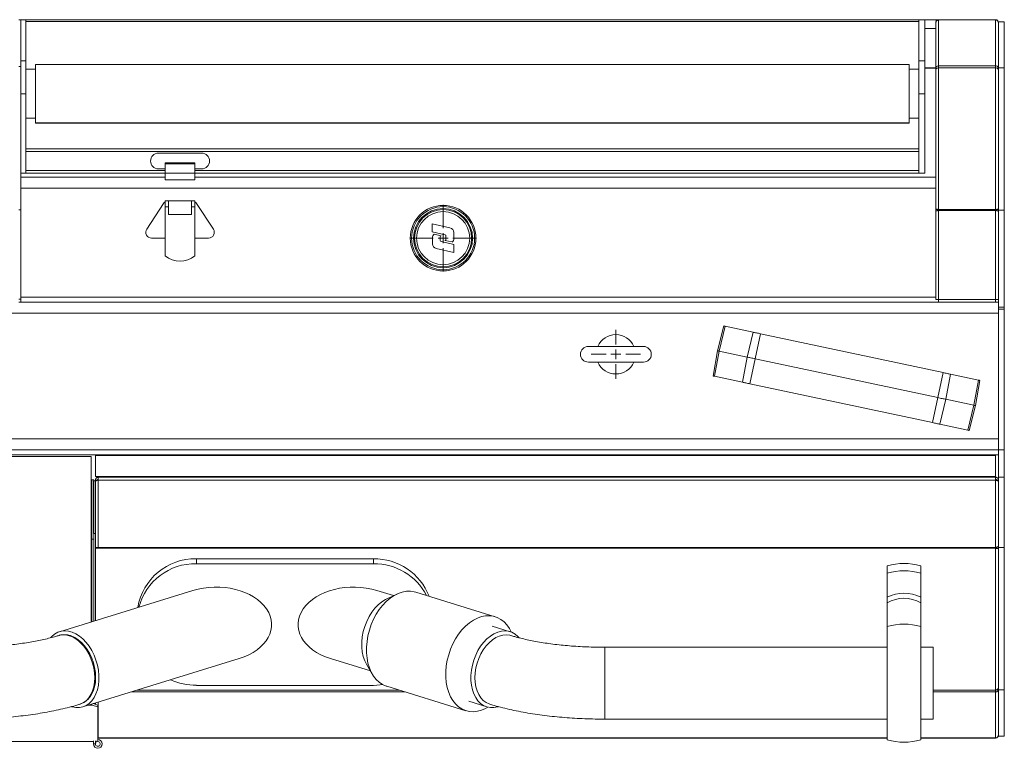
# Model space of a CAD drawing. Header units: millimetres. Extents: x 24 to 2406, y -1931 to 388.
# Tile 21 of 21: x 1905 to 2406, y 16 to 386. Entities that reach past the tile are written whole.
import ezdxf

# ---------------------------------------------------------------- set-up
doc = ezdxf.new("R2010")
doc.units = ezdxf.units.MM

# ---------------------------------------------------------------- blocks, each defined once
blk = doc.blocks.new('SW_CENTERMARKSYMBOL_5')
at = {"color": 0, "linetype": 'Continuous', "lineweight": 0}
for p, q in [((0, 5), (0, 17)), ((-5, 0), (-17, 0)), ((0, 0), (-2.5, 0)), ((0, 0), (0, 2.5)), ((0, 0), (0, -2.5)), ((0, 0), (2.5, 0)), ((5, 0), (17, 0)), ((0, -5), (0, -17))]:
    blk.add_line(p, q, dxfattribs=at)
blk = doc.blocks.new('SW_CENTERMARKSYMBOL_6')
at = {"color": 0, "linetype": 'Continuous', "lineweight": 0}
for p, q in [((0, 5), (0, 12.5)), ((-5, 0), (-12.5, 0)), ((0, 0), (-2.5, 0)), ((0, 0), (0, 2.5)), ((0, 0), (0, -2.5)), ((0, 0), (2.5, 0)), ((5, 0), (12.5, 0)), ((0, -5), (0, -12.5))]:
    blk.add_line(p, q, dxfattribs=at)

msp = doc.modelspace()

# ---------------------------------------------------------------- linework, layer by layer
at = {"color": 7, "linetype": 'Continuous', "lineweight": 15}
for p, q in [((1905.8, 386.5), (1904.8, 386.5)), ((1905.8, 362.8), (1905.8, 386.5)), ((1905.8, 386.5), (1908.4, 386.5)), ((2362.4, 386.5), (1908.4, 386.5)), ((1908.4, 386.5), (1908.4, 365.55)), ((2362.4, 385.53), (1908.4, 385.53)), ((2362.4, 386.5), (2365.4, 386.5)), ((2362.4, 386.5), (2362.4, 365.55)), ((2372.4, 386.5), (2365.4, 386.5)), ((2365.4, 386.5), (2365.4, 365.55)), ((2372.4, 386.5), (2372.4, 386.43)), ((2372.4, 386.5), (2401.4, 386.5)), ((2372.4, 386.43), (2372.4, 363.02)), ((2372.4, 386.43), (2401.4, 386.43)), ((2401.4, 386.5), (2401.4, 386.43)), ((2401.4, 386.43), (2401.4, 363.02)), ((2402.8, 385.5), (2405.8, 385.5)), ((2402.8, 385.5), (2402.8, 362)), ((2405.8, 385.5), (2405.8, 362)), ((2365.4, 382.1), (2371, 382.1)), ((2371, 385.1), (2371, 384.94)), ((2371, 384.94), (2371, 361.86)), ((1908.4, 365.55), (1908.4, 348.91)), ((2362.4, 365.55), (2365.4, 365.55)), ((2362.4, 365.55), (2362.4, 348.91)), ((2365.4, 365.55), (2365.4, 348.91)), ((1905.8, 362.8), (1904.8, 362.8)), ((1905.8, 289.85), (1905.8, 362.8)), ((1913.4, 361.41), (1908.4, 361.41)), ((2357.4, 363.66), (1913.4, 363.66)), ((1913.4, 334.16), (1913.4, 363.66)), ((2357.4, 363.66), (2357.4, 334.16)), ((2362.4, 361.41), (2357.4, 361.41)), ((2371, 361.86), (2371.68, 361.86)), ((2371, 361.86), (2371, 361.15)), ((2371, 361.15), (2371, 290.11)), ((2372.4, 363.02), (2401.4, 363.02)), ((2372.4, 363.02), (2372.4, 362.12)), ((2372.4, 362.12), (2372.4, 290.06)), ((2372.4, 362.12), (2401.4, 362.12)), ((2401.4, 363.02), (2401.4, 362.12)), ((2401.4, 362.12), (2401.4, 290.06)), ((2402.8, 361.86), (2402.12, 361.86)), ((2402.8, 362), (2405.8, 362)), ((2402.8, 362), (2402.8, 289.69)), ((2405.8, 362), (2405.8, 289.69)), ((1908.4, 348.91), (1908.4, 308.5)), ((2362.4, 348.91), (2365.4, 348.91)), ((2362.4, 348.91), (2362.4, 308.5)), ((2365.4, 348.91), (2365.4, 308.5)), ((1908.4, 336.41), (1913.4, 336.41)), ((2357.4, 336.41), (2362.4, 336.41)), ((1913.4, 334.16), (2357.4, 334.16)), ((1913.4, 334), (1913.4, 334.16)), ((1913.4, 334), (2357.4, 334)), ((2357.4, 334.16), (2357.4, 334)), ((2362.4, 320.81), (1908.4, 320.81)), ((2362.4, 319.48), (1908.4, 319.48)), ((1975.79, 318.69), (1997.81, 318.69)), ((1971.8, 314.68), (1971.8, 314.7)), ((1975.79, 310.69), (1979.3, 310.69)), ((1979.3, 313.74), (1994.3, 313.74)), ((1979.3, 313.74), (1979.3, 313.33)), ((1979.3, 313.33), (1994.3, 313.33)), ((1979.3, 308.5), (1979.3, 313.33)), ((1994.3, 313.74), (1994.3, 313.33)), ((1994.3, 308.5), (1994.3, 313.33)), ((1997.81, 310.69), (1994.3, 310.69)), ((2001.8, 314.68), (2001.8, 314.7)), ((1905.8, 308.5), (1908.4, 308.5)), ((1979.3, 306.5), (1905.8, 306.5)), ((1979.3, 308.5), (1908.4, 308.5)), ((1979.3, 308.5), (1994.3, 308.5)), ((1979.3, 305.09), (1979.3, 308.5)), ((2362.4, 308.5), (1994.3, 308.5)), ((1994.3, 305.09), (1994.3, 308.5)), ((2371, 306.5), (1994.3, 306.5)), ((2362.4, 308.5), (2365.4, 308.5)), ((1979.3, 305.09), (1994.3, 305.09)), ((1978.41, 293.15), (1969.86, 280.15)), ((1979.3, 294.5), (1981, 294.5)), ((1979.3, 291.5), (1979.3, 294.5)), ((1981, 291.5), (1979.3, 291.5)), ((1979.3, 266.5), (1979.3, 291.5)), ((1981, 294.5), (1981, 291.5)), ((1992.6, 294.5), (1981, 294.5)), ((1981, 291.5), (1981, 287.5)), ((1992.6, 294.5), (1994.3, 294.5)), ((1992.6, 291.5), (1992.6, 294.5)), ((1992.6, 287.5), (1992.6, 291.5)), ((1994.3, 291.5), (1992.6, 291.5)), ((1994.3, 294.5), (1994.3, 291.5)), ((1994.3, 266.5), (1994.3, 291.5)), ((2003.74, 280.15), (1995.19, 293.15)), ((1905.8, 289.85), (1904.8, 289.85)), ((1905.8, 244.5), (1905.8, 289.85)), ((1981, 287.5), (1992.6, 287.5)), ((2371, 290.11), (2371.47, 290.11)), ((2371, 290.11), (2371, 289.12)), ((2371, 289.12), (2371, 244.4)), ((2372, 289.99), (2372, 289.53)), ((2372.4, 290.06), (2401.4, 290.06)), ((2372.4, 290.06), (2372.4, 289.63)), ((2372.4, 289.63), (2372.4, 244.4)), ((2372.4, 289.63), (2401.4, 289.63)), ((2401.4, 290.06), (2401.4, 289.63)), ((2401.4, 289.63), (2401.4, 244.4)), ((2401.8, 289.53), (2401.8, 289.99)), ((2402.8, 290.11), (2402.34, 290.11)), ((2402.8, 289.69), (2405.8, 289.69)), ((2402.8, 289.69), (2402.8, 240.59)), ((2405.8, 289.69), (2405.8, 240.5)), ((2124.03, 280.76), (2115.04, 282.75)), ((2115.04, 282.75), (2115.04, 278.65)), ((1972.37, 275.5), (1979.3, 275.5)), ((1994.3, 275.5), (2001.24, 275.5)), ((2115.04, 278.65), (2121.6, 277.2)), ((2115.09, 275.82), (2115.09, 272.68)), ((2119.59, 276.64), (2115.94, 277.45)), ((2119.09, 274.29), (2119.09, 276.14)), ((2121.99, 276.71), (2121.99, 274.85)), ((2125.99, 275.18), (2125.99, 278.32)), ((2126.04, 272.35), (2119.48, 273.8)), ((2121.49, 274.35), (2125.14, 273.55)), ((2126.04, 268.25), (2126.04, 272.35)), ((2117.05, 270.24), (2126.04, 268.25)), ((1904.8, 244.5), (1905.8, 244.5)), ((1905.8, 243), (1904.8, 243)), ((1905.8, 244.5), (1905.8, 243)), ((2372.4, 243), (1905.8, 243)), ((2372.4, 244.4), (2371, 244.4)), ((2372.4, 244.4), (2401.4, 244.4)), ((2372.4, 244.4), (2372.4, 243)), ((2372.4, 243), (2401.4, 243)), ((2401.4, 244.4), (2401.4, 243)), ((2402.8, 244.4), (2401.4, 244.4)), ((2402.8, 243), (2401.4, 243)), ((2402.8, 240.59), (2402.8, 240.32)), ((2405.8, 240.5), (2402.8, 240.5)), ((2402.8, 239.5), (2402.8, 240.32)), ((2405.8, 239.5), (2405.8, 240.5)), ((2402.8, 237.4), (812, 237.4)), ((2405.8, 239.5), (2402.8, 239.5)), ((2402.8, 168), (2402.8, 239.5)), ((2402.8, 237.4), (2402.8, 173.6)), ((2405.8, 168), (2405.8, 239.5)), ((2263.19, 230.89), (2260.05, 218.27)), ((2263.94, 230.73), (2260.87, 218.09)), ((2278.18, 227.7), (2263.94, 230.73)), ((2278.18, 227.7), (2275.11, 215.06)), ((2281.88, 226.92), (2279.18, 214.2)), ((2374.69, 207.19), (2281.88, 226.92)), ((2222.36, 220.5), (2194.36, 220.5)), ((2257.79, 205.46), (2260.05, 218.27)), ((2258.53, 205.3), (2260.87, 218.09)), ((2275.11, 215.06), (2260.87, 218.09)), ((2194.36, 212.5), (2222.36, 212.5)), ((2272.78, 202.27), (2275.11, 215.06)), ((2276.48, 201.48), (2279.18, 214.2)), ((2371.98, 194.47), (2279.18, 214.2)), ((2272.78, 202.27), (2258.53, 205.3)), ((2374.69, 207.19), (2371.98, 194.47)), ((2378.38, 206.4), (2376.05, 193.61)), ((2392.63, 203.38), (2378.38, 206.4)), ((2369.28, 181.76), (2276.48, 201.48)), ((2392.63, 203.38), (2390.29, 190.58)), ((2393.38, 203.22), (2391.12, 190.41)), ((2369.28, 181.76), (2371.98, 194.47)), ((2372.98, 180.97), (2376.05, 193.61)), ((2390.29, 190.58), (2376.05, 193.61)), ((2387.22, 177.94), (2390.29, 190.58)), ((2387.97, 177.79), (2391.12, 190.41)), ((2387.22, 177.94), (2372.98, 180.97)), ((2402.8, 168), (1890.7, 168)), ((2405.8, 168), (2402.8, 168)), ((2402.8, 168), (2402.8, 166.93)), ((2402.8, 166.93), (2402.8, 154)), ((2405.8, 168), (2405.8, 154)), ((1941.62, 164.64), (1888.74, 164.64)), ((1941.62, 164.64), (1941.62, 152.64)), ((1943.8, 154.4), (1943.8, 165)), ((2401.4, 165), (1943.8, 165)), ((2401.4, 165), (2401.4, 154.4)), ((1942.02, 152.64), (1941.62, 152.64)), ((1942.02, 122.48), (1942.02, 152.64)), ((1943.02, 152.64), (1942.02, 152.64)), ((1942.8, 152.24), (1943.8, 152.24)), ((1942.8, 152.24), (1942.8, 125.5)), ((1943.02, 122.48), (1943.02, 152.64)), ((1945.2, 154.4), (1943.8, 154.4)), ((1943.8, 152.6), (1944.8, 152.6)), ((1943.8, 152.6), (1943.8, 152.24)), ((1943.8, 152.24), (1943.8, 125.5)), ((1944.8, 152.6), (1944.8, 152.47)), ((2401.4, 154.4), (1945.2, 154.4)), ((1945.2, 154.4), (1945.2, 154)), ((2401.4, 154), (1945.2, 154)), ((1945.2, 154), (1945.2, 152.6)), ((2401.4, 152.6), (1945.2, 152.6)), ((1945.2, 152.6), (1945.2, 118.37)), ((2401.4, 154.4), (2401.4, 154)), ((2401.4, 154), (2401.4, 152.6)), ((2401.4, 152.6), (2401.4, 118.37)), ((2402.8, 152.6), (2401.8, 152.6)), ((2401.8, 152.47), (2401.8, 152.6)), ((2402.8, 154), (2405.8, 154)), ((2402.8, 154), (2402.8, 118.31)), ((2405.8, 154), (2405.8, 118.31)), ((1942.8, 125.5), (1943.8, 125.5)), ((1943.8, 125.5), (1943.8, 124.27)), ((1943.02, 122.48), (1942.02, 122.48)), ((1942.02, 80.64), (1942.02, 122.48)), ((1943.02, 80.95), (1943.02, 122.48)), ((1943.8, 124.27), (1943.8, 118.37)), ((1943.8, 118.37), (1943.8, 118.25)), ((1945.2, 118.37), (1943.8, 118.37)), ((1943.8, 118.25), (1945.2, 118.25)), ((1943.8, 118.25), (1943.8, 117.94)), ((1943.8, 81.19), (1943.8, 117.94)), ((1943.8, 117.94), (1945.2, 117.94)), ((2401.4, 118.37), (1945.2, 118.37)), ((1945.2, 118.37), (1945.2, 117.94)), ((2401.4, 117.94), (1945.2, 117.94)), ((2401.4, 118.37), (2401.4, 117.94)), ((2401.4, 117.94), (2401.4, 45.88)), ((2401.8, 118.01), (2401.8, 118.47)), ((2402.8, 117.89), (2402.4, 117.89)), ((2402.8, 118.31), (2405.8, 118.31)), ((2402.8, 118.31), (2402.8, 46)), ((2405.8, 118.31), (2405.8, 46)), ((1995.1, 112.59), (1995.1, 110.11)), ((2085.1, 112.59), (1995.1, 112.59)), ((2085.1, 110.11), (1995.1, 110.11)), ((2085.1, 110.11), (2085.1, 112.59)), ((2346.3, 109.04), (2346.3, 105.33)), ((2346.3, 105.33), (2346.3, 93.06)), ((2363.3, 105.33), (2363.3, 109.04)), ((2363.3, 93.06), (2363.3, 105.33)), ((1993.29, 96.49), (1925.55, 75.55)), ((2095.39, 93.87), (2086.91, 96.49)), ((2146.94, 83.17), (2106.63, 95.63)), ((2097.11, 94.68), (2091.85, 92.19)), ((2346.3, 78.15), (2346.3, 90.24)), ((2363.3, 90.24), (2363.3, 78.15)), ((2154.65, 75.55), (2145.46, 78.4)), ((2346.3, 78.15), (2346.3, 20.61)), ((2363.3, 20.61), (2363.3, 78.15)), ((1930.73, 73.67), (1930.36, 73.75)), ((1931.16, 73.53), (1930.36, 73.75)), ((2346.3, 67.63), (2202.67, 67.63)), ((2369.67, 67.63), (2363.3, 67.63)), ((2369.67, 67.63), (2369.67, 31.13)), ((1937.36, 37.34), (2016.91, 61.92)), ((2063.29, 61.92), (2083.58, 55.65)), ((2081.6, 59.04), (2084.54, 54.01)), ((1995.1, 48.29), (2085.1, 48.29)), ((2091.87, 47.86), (2132.17, 35.4)), ((2401.4, 45.88), (2401.4, 44.98)), ((2402.8, 46.14), (2402.12, 46.14)), ((2402.8, 46), (2405.8, 46)), ((2402.8, 46), (2402.8, 22.5)), ((2405.8, 46), (2405.8, 22.5)), ((1940.31, 41.53), (1940.75, 42.04)), ((1940.31, 41.53), (1940.57, 41.81)), ((2133.65, 40.18), (2142.84, 37.34)), ((2401.4, 44.98), (2401.4, 21.57)), ((1940.29, 38.24), (1942, 38.24)), ((1942, 38.24), (1942, 38.77)), ((1945, 37.31), (1942, 38.24)), ((1942.68, 38.98), (1945, 38.26)), ((1942.8, 39.02), (1942.8, 38.94)), ((1943.8, 39.33), (1943.8, 38.64)), ((1945, 38.26), (1945, 37.31)), ((1945, 37.31), (1945, 20.01)), ((2202.67, 31.13), (2346.3, 31.13)), ((2363.3, 31.13), (2369.67, 31.13)), ((1945.2, 21.57), (1945, 21.62)), ((1945, 21.54), (1945.2, 21.5)), ((1945.2, 21.57), (1945.2, 21.5)), ((2346.3, 21.5), (1945.2, 21.5)), ((2401.4, 21.5), (2363.3, 21.5)), ((2401.4, 21.57), (2401.4, 21.5)), ((2402.8, 22.5), (2405.8, 22.5)), ((1747.45, 19.7), (1942.8, 19.7)), ((1942.8, 20.01), (1942.8, 18.5)), ((1942.8, 18.5), (1943.8, 18.5)), ((1943.8, 20.01), (1943.8, 18.5)), ((1943.8, 19.7), (1944.31, 19.7)), ((1943.96, 19.1), (1943.8, 19.19)), ((1944.4, 19.54), (1944.13, 20.01))]:
    msp.add_line(p, q, dxfattribs=at)
at = {"color": 8, "linetype": 'Continuous', "lineweight": 15}
for p, q in [((1905.8, 365.55), (1908.4, 365.55)), ((2371, 362.07), (2365.4, 362.07)), ((2371, 361.81), (2365.4, 361.81)), ((1905.8, 348.91), (1908.4, 348.91)), ((1979.3, 309.9), (1908.4, 309.9)), ((2362.4, 309.9), (1994.3, 309.9)), ((2371, 300.9), (1905.8, 300.9)), ((2371, 245.6), (1905.8, 245.6)), ((2402.8, 173.6), (1890.7, 173.6)), ((2402.8, 165.4), (1890.08, 165.4)), ((1941.62, 152.64), (1941.62, 80.52)), ((2202.67, 67.63), (2202.67, 31.13)), ((2098.26, 45.88), (1965.01, 45.88)), ((2401.4, 45.88), (2369.67, 45.88)), ((2101.17, 44.98), (1962.1, 44.98)), ((2401.4, 44.98), (2369.67, 44.98)), ((1945.2, 39.76), (1945.2, 21.57)), ((2346.3, 21.57), (1945.2, 21.57)), ((2401.4, 21.57), (2363.3, 21.57)), ((1747.89, 19.77), (1942.8, 19.77)), ((1943.8, 19.77), (1944.27, 19.77))]:
    msp.add_line(p, q, dxfattribs=at)
at = {"color": 7, "linetype": 'Continuous', "lineweight": 15, "flags": 128}
for points in [[(2263.94, 230.73), (2263.77, 230.77), (2263.62, 230.8), (2263.49, 230.83), (2263.38, 230.85), (2263.3, 230.87), (2263.24, 230.88), (2263.2, 230.89), (2263.19, 230.89)], [(2281.88, 226.92), (2281.34, 227.03), (2280.8, 227.15), (2280.28, 227.26), (2279.78, 227.36), (2279.32, 227.46), (2278.89, 227.55), (2278.51, 227.63), (2278.18, 227.7)], [(2260.87, 218.09), (2260.68, 218.13), (2260.51, 218.17), (2260.37, 218.2), (2260.26, 218.22), (2260.16, 218.24), (2260.1, 218.26), (2260.06, 218.26), (2260.05, 218.27)], [(2279.18, 214.2), (2278.58, 214.33), (2277.99, 214.45), (2277.42, 214.57), (2276.87, 214.69), (2276.36, 214.8), (2275.89, 214.9), (2275.47, 214.99), (2275.11, 215.06)], [(2258.53, 205.3), (2258.36, 205.33), (2258.21, 205.37), (2258.08, 205.39), (2257.98, 205.42), (2257.89, 205.43), (2257.83, 205.45), (2257.8, 205.45), (2257.79, 205.46)], [(2378.38, 206.4), (2378.05, 206.47), (2377.67, 206.55), (2377.25, 206.65), (2376.78, 206.74), (2376.29, 206.85), (2375.77, 206.96), (2375.23, 207.07), (2374.69, 207.19)], [(2276.48, 201.48), (2275.93, 201.6), (2275.4, 201.71), (2274.88, 201.82), (2274.38, 201.93), (2273.91, 202.03), (2273.49, 202.12), (2273.11, 202.2), (2272.78, 202.27)], [(2393.38, 203.22), (2393.36, 203.22), (2393.33, 203.23), (2393.27, 203.24), (2393.18, 203.26), (2393.08, 203.28), (2392.95, 203.31), (2392.8, 203.34), (2392.63, 203.38)], [(2376.05, 193.61), (2375.69, 193.69), (2375.27, 193.78), (2374.8, 193.88), (2374.29, 193.98), (2373.74, 194.1), (2373.17, 194.22), (2372.58, 194.35), (2371.98, 194.47)], [(2391.12, 190.41), (2391.1, 190.41), (2391.06, 190.42), (2391, 190.43), (2390.91, 190.45), (2390.79, 190.48), (2390.65, 190.51), (2390.48, 190.54), (2390.29, 190.58)], [(2372.98, 180.97), (2372.65, 181.04), (2372.27, 181.12), (2371.84, 181.21), (2371.38, 181.31), (2370.88, 181.42), (2370.36, 181.53), (2369.82, 181.64), (2369.28, 181.76)], [(2387.97, 177.79), (2387.96, 177.79), (2387.92, 177.8), (2387.86, 177.81), (2387.78, 177.83), (2387.67, 177.85), (2387.54, 177.88), (2387.39, 177.91), (2387.22, 177.94)], [(2106.63, 95.63), (2105.89, 95.83), (2103.91, 96.12), (2101.86, 96.06), (2099.77, 95.67), (2097.68, 94.94), (2095.61, 93.88), (2093.59, 92.52), (2091.65, 90.86), (2089.81, 88.93), (2088.11, 86.76), (2086.57, 84.38), (2085.2, 81.83), (2084.03, 79.13), (2083.07, 76.33), (2082.34, 73.46), (2081.85, 70.57), (2081.6, 67.7), (2081.6, 64.88), (2081.85, 62.16), (2082.34, 59.57), (2083.07, 57.16), (2084.03, 54.95), (2085.2, 52.97), (2086.57, 51.26), (2088.11, 49.84), (2089.81, 48.72), (2091.65, 47.93), (2091.87, 47.86)], [(2081.6, 59.04), (2080.73, 60.77), (2079.98, 62.92), (2079.47, 65.26), (2079.21, 67.75), (2079.21, 70.34), (2079.47, 72.99), (2079.98, 75.64), (2080.73, 78.26), (2081.71, 80.79), (2082.9, 83.19), (2084.29, 85.42), (2085.84, 87.43), (2087.53, 89.2), (2089.32, 90.68), (2091.2, 91.86), (2091.85, 92.19)], [(2143.3, 37.21), (2142.16, 36.58), (2140.08, 35.68), (2137.98, 35.12), (2135.91, 34.9), (2133.89, 35.01), (2131.95, 35.47), (2130.12, 36.27), (2128.42, 37.38), (2126.87, 38.81), (2125.5, 40.52), (2124.33, 42.49), (2123.38, 44.7), (2122.65, 47.12), (2122.16, 49.7), (2121.91, 52.43), (2121.91, 55.24), (2122.16, 58.12), (2122.65, 61.01), (2123.38, 63.87), (2124.33, 66.67), (2125.5, 69.37), (2126.87, 71.93), (2128.42, 74.31), (2130.12, 76.48), (2131.95, 78.4), (2133.89, 80.06), (2135.91, 81.43), (2137.98, 82.48), (2140.08, 83.21), (2142.16, 83.61), (2144.21, 83.66), (2146.2, 83.37), (2148.09, 82.75), (2149.86, 81.79), (2151.49, 80.52), (2152.95, 78.95), (2154.22, 77.1), (2155.1, 75.4)], [(1921.06, 72.55), (1921.63, 73.16), (1923.07, 74.35), (1924.66, 75.23), (1926.38, 75.77), (1928.18, 75.96), (1930.04, 75.81), (1931.93, 75.31), (1933.81, 74.48), (1935.65, 73.32), (1937.41, 71.86), (1939.07, 70.13), (1940.59, 68.15), (1941.95, 65.96), (1943.12, 63.61), (1944.08, 61.12), (1944.82, 58.56), (1945.32, 55.95), (1945.57, 53.36), (1945.57, 50.82), (1945.32, 48.38), (1944.82, 46.08), (1944.08, 43.97), (1943.12, 42.08), (1941.95, 40.45), (1940.59, 39.1), (1939.07, 38.06), (1937.41, 37.35), (1935.65, 36.98), (1933.81, 36.96), (1931.93, 37.29), (1931.62, 37.38)], [(2148.74, 37.42), (2148.27, 37.29), (2146.39, 36.96), (2144.56, 36.98), (2142.79, 37.35), (2141.14, 38.06), (2139.62, 39.1), (2138.26, 40.45), (2137.09, 42.08), (2136.12, 43.97), (2135.39, 46.08), (2134.89, 48.38), (2134.64, 50.82), (2134.64, 53.36), (2134.89, 55.95), (2135.39, 58.56), (2136.12, 61.12), (2137.09, 63.61), (2138.26, 65.96), (2139.62, 68.15), (2141.14, 70.13), (2142.79, 71.86), (2144.56, 73.32), (2146.39, 74.48), (2148.27, 75.31), (2150.16, 75.81), (2152.03, 75.96), (2153.83, 75.77), (2155.54, 75.23), (2157.14, 74.35), (2158.58, 73.16), (2159.22, 72.47)], [(1935.95, 38.73), (1936.28, 38.84), (1937.83, 39.58), (1939.24, 40.63), (1940.48, 41.99), (1941.53, 43.62), (1942.37, 45.49), (1942.98, 47.57), (1943.35, 49.82), (1943.47, 52.18), (1943.35, 54.63), (1942.98, 57.1), (1942.37, 59.56), (1941.53, 61.95), (1940.48, 64.23), (1939.24, 66.35), (1937.83, 68.28), (1936.28, 69.97), (1934.62, 71.4), (1932.88, 72.53), (1931.1, 73.35), (1929.31, 73.84), (1927.54, 73.98), (1925.83, 73.78), (1925.19, 73.61)], [(1943.47, 52.18), (1943.35, 54.64), (1942.97, 57.12), (1942.36, 59.59), (1941.51, 61.99), (1940.46, 64.27), (1939.2, 66.4), (1937.79, 68.33), (1936.23, 70.02), (1934.56, 71.45), (1932.81, 72.57), (1931.02, 73.38), (1929.22, 73.85), (1927.45, 73.98), (1925.74, 73.76), (1925.36, 73.66)], [(2155.01, 73.61), (2154.38, 73.78), (2152.67, 73.98), (2150.9, 73.84), (2149.11, 73.35), (2147.32, 72.53), (2145.59, 71.4), (2143.93, 69.97), (2142.38, 68.28), (2140.97, 66.35), (2139.73, 64.23), (2138.68, 61.95), (2137.84, 59.56), (2137.23, 57.1), (2136.86, 54.63), (2136.73, 52.18), (2136.86, 49.82), (2137.23, 47.57), (2137.84, 45.49), (2138.68, 43.62), (2139.73, 41.99), (2140.97, 40.63), (2142.38, 39.58), (2143.93, 38.84), (2144.26, 38.73)], [(1935.58, 38.63), (1936.23, 38.82), (1937.79, 39.55), (1939.2, 40.6), (1940.46, 41.96), (1941.51, 43.59), (1942.36, 45.47), (1942.97, 47.55), (1943.35, 49.81), (1943.47, 52.18)], [(2085.1, 48.29), (2088.46, 48.47), (2089.92, 48.66)], [(1943.96, 19.1), (1943.81, 18.64), (1943.8, 18.5)]]:
    msp.add_lwpolyline(points, dxfattribs=at)
at = {"color": 8, "linetype": 'Continuous', "lineweight": 15, "flags": 128}
msp.add_lwpolyline([(1943.9, 52.38), (1943.77, 54.81), (1943.4, 57.28), (1942.79, 59.72), (1941.95, 62.1), (1940.9, 64.37), (1939.66, 66.48), (1938.26, 68.4), (1936.71, 70.08), (1935.05, 71.49), (1933.32, 72.61), (1931.54, 73.41), (1931.16, 73.53)], dxfattribs=at)
at = {"color": 7, "linetype": 'Continuous', "lineweight": 15}
for radius in [16.68, 16.03, 15, 14.5, 13.5]:
    msp.add_circle((2120.54, 275.5), radius, dxfattribs=at)
for centre, radius, start, end in [((1975.79, 314.7), 3.99, 90, 180), ((1997.81, 314.7), 3.99, 0, 90), ((1975.79, 314.68), 3.99, 180, 270), ((1997.81, 314.68), 3.99, 270, 0), ((1980.92, 291.5), 3, 122.6232, 146.6593), ((1992.69, 291.5), 3, 33.3407, 57.3768), ((2123.49, 278.32), 2.5, 0, 77.5), ((1972.37, 278.5), 3, 146.6593, 270), ((2001.24, 278.5), 3, 270, 33.3407), ((2117.09, 275.82), 2, 125.0996, 180), ((2119.59, 276.14), 0.5, 90, 180), ((2121.49, 276.71), 0.5, 0, 77.5), ((2117.59, 272.68), 2.5, 180, 257.5), ((2119.59, 274.29), 0.5, 180, 257.5), ((2121.49, 274.85), 0.5, 270, 0), ((2123.99, 275.18), 2, 305.0996, 0), ((1986.8, 275.5), 11.72, 230.1944, 309.8056), ((2208.36, 216.5), 10, 23.5782, 156.4218), ((2194.36, 216.5), 4, 90, 270), ((2222.36, 216.5), 4, 270, 90), ((2208.36, 216.5), 10, 203.5782, 336.4218), ((1994.52, 83.05), 29.54, 88.8701, 170.6261), ((1994.6, 80.4), 29.71, 89.0251, 165.159), ((2085.56, 82.72), 29.87, 21.2297, 90.8711), ((2085.43, 79.97), 30.14, 27.5674, 90.6227), ((2354.8, 78.74), 31.47, 74.3309, 105.6691), ((2354.8, 75.03), 31.47, 74.3309, 105.6691), ((2354.8, 76.29), 18.8, 63.1244, 116.8756), ((2354.8, 75.89), 16.68, 59.3689, 120.6311), ((2354.8, 49.38), 30, 73.5408, 106.4592), ((1995.07, 79.55), 31.25, 245.3485, 270.0562), ((1945, 18.5), 2.2, 180, 90), ((2354.8, 49.38), 30, 253.5408, 286.4592), ((1945, 18.5), 1.2, 180, 120)]:
    msp.add_arc(centre, radius, start, end, dxfattribs=at)
at = {"color": 8, "linetype": 'Continuous', "lineweight": 15}
msp.add_arc((1927.82, 51.63), 16.1, 323.4611, 2.6677, dxfattribs=at)
at = {"color": 7, "linetype": 'Continuous', "lineweight": 15}
for centre, start_param, end_param in [((2005.1, 79.2), 5.14312, 8.284712), ((2075.1, 79.2), 1.140066, 4.281658)]:
    msp.add_ellipse(centre, major_axis=(28.28, 0), ratio=0.672499, start_param=start_param, end_param=end_param, dxfattribs=at)
for points, knots in [([(2372.4, 386.5), (2372.22, 386.48), (2371.85, 386.44), (2371.39, 386.11), (2371.07, 385.65), (2371.02, 385.28), (2371, 385.1)], [0, 0, 0, 0, 0.249988, 0.499987, 0.749992, 1, 1, 1, 1]), ([(2371, 384.94), (2371.02, 385.13), (2371.07, 385.51), (2371.39, 385.99), (2371.85, 386.33), (2372.22, 386.4), (2372.4, 386.43)], [0, 0, 0, 0, 0.2500031, 0.5000104, 0.7500099, 1, 1, 1, 1]), ([(2402.8, 385.1), (2402.78, 385.28), (2402.74, 385.65), (2402.42, 386.11), (2401.95, 386.44), (2401.59, 386.48), (2401.4, 386.5)], [0, 0, 0, 0, 0.250008, 0.500013, 0.750012, 1, 1, 1, 1]), ([(2401.4, 386.43), (2401.59, 386.4), (2401.95, 386.33), (2402.42, 385.99), (2402.74, 385.51), (2402.78, 385.13), (2402.8, 384.94)], [0, 0, 0, 0, 0.2499901, 0.4999896, 0.7499969, 1, 1, 1, 1]), ([(2372.4, 363.02), (2372.22, 363.01), (2371.85, 363), (2371.39, 362.74), (2371.07, 362.34), (2371.02, 362.02), (2371, 361.86)], [0, 0, 0, 0, 0.249989, 0.499988, 0.749995, 1, 1, 1, 1]), ([(2371, 361.15), (2371.02, 361.25), (2371.07, 361.46), (2371.39, 361.73), (2371.85, 361.97), (2372.22, 362.07), (2372.4, 362.12)], [0, 0, 0, 0, 0.250004, 0.500015, 0.750012, 1, 1, 1, 1]), ([(2372.38, 362.07), (2372.33, 362.08), (2372.24, 362.09), (2372.14, 362.06), (2372.11, 362.03), (2372.1, 362.03)], [0, 0, 0, 0, 0.407678, 0.899057, 1, 1, 1, 1]), ([(2402.8, 361.86), (2402.78, 362.02), (2402.74, 362.34), (2402.42, 362.74), (2401.95, 363), (2401.59, 363.01), (2401.4, 363.02)], [0, 0, 0, 0, 0.250005, 0.500012, 0.750011, 1, 1, 1, 1]), ([(2401.4, 362.12), (2401.59, 362.07), (2401.95, 361.97), (2402.42, 361.73), (2402.74, 361.46), (2402.78, 361.25), (2402.8, 361.15)], [0, 0, 0, 0, 0.249988, 0.499985, 0.749996, 1, 1, 1, 1]), ([(2401.7, 362.03), (2401.7, 362.03), (2401.66, 362.06), (2401.57, 362.09), (2401.47, 362.08), (2401.43, 362.07)], [0, 0, 0, 0, 0.100943, 0.592322, 1, 1, 1, 1]), ([(2372.4, 290.06), (2372.22, 290.09), (2371.85, 290.16), (2371.39, 290.18), (2371.07, 290.16), (2371.02, 290.13), (2371, 290.11)], [0, 0, 0, 0, 0.249989, 0.499989, 0.749997, 1, 1, 1, 1]), ([(2371, 289.12), (2371.02, 289.16), (2371.07, 289.25), (2371.39, 289.37), (2371.85, 289.5), (2372.22, 289.59), (2372.4, 289.63)], [0, 0, 0, 0, 0.250001, 0.500012, 0.750011, 1, 1, 1, 1]), ([(2371.47, 290.11), (2371.52, 290.11), (2371.61, 290.1), (2371.83, 290.05), (2372.06, 289.98), (2372.19, 289.9), (2372.25, 289.86)], [0, 0, 0, 0, 0.294986, 0.558446, 0.792459, 1, 1, 1, 1]), ([(2372.4, 289.75), (2372.35, 289.79), (2372.29, 289.83), (2372.24, 289.87), (2372.24, 289.87)], [0, 0, 0, 0, 0.94346, 1, 1, 1, 1]), ([(2402.8, 290.11), (2402.78, 290.13), (2402.74, 290.16), (2402.42, 290.18), (2401.95, 290.16), (2401.59, 290.09), (2401.4, 290.06)], [0, 0, 0, 0, 0.250003, 0.500011, 0.750011, 1, 1, 1, 1]), ([(2401.56, 289.87), (2401.56, 289.87), (2401.52, 289.83), (2401.46, 289.79), (2401.4, 289.75)], [0, 0, 0, 0, 0.05654, 1, 1, 1, 1]), ([(2401.4, 289.63), (2401.59, 289.59), (2401.95, 289.5), (2402.42, 289.37), (2402.74, 289.25), (2402.78, 289.16), (2402.8, 289.12)], [0, 0, 0, 0, 0.249989, 0.499988, 0.749999, 1, 1, 1, 1]), ([(2401.56, 289.86), (2401.62, 289.9), (2401.75, 289.98), (2401.97, 290.05), (2402.19, 290.1), (2402.29, 290.11), (2402.34, 290.11)], [0, 0, 0, 0, 0.207541, 0.441554, 0.705014, 1, 1, 1, 1]), ([(1945.2, 154), (1945.04, 153.98), (1944.71, 153.95), (1944.28, 153.69), (1943.96, 153.3), (1943.82, 152.91), (1943.81, 152.67), (1943.8, 152.6)], [0, 0, 0, 0, 0.222317, 0.447899, 0.673485, 0.899069, 1, 1, 1, 1]), ([(1943.8, 151.89), (1943.82, 151.95), (1943.85, 152.05), (1944.12, 152.21), (1944.5, 152.37), (1944.89, 152.5), (1945.13, 152.58), (1945.2, 152.6)], [0, 0, 0, 0, 0.222311, 0.447896, 0.673476, 0.899064, 1, 1, 1, 1]), ([(1945.2, 153), (1945.15, 152.99), (1945.05, 152.98), (1944.91, 152.89), (1944.82, 152.76), (1944.81, 152.65), (1944.8, 152.6)], [0, 0, 0, 0, 0.249988, 0.500012, 0.750005, 1, 1, 1, 1]), ([(2402.8, 152.6), (2402.79, 152.76), (2402.75, 153.09), (2402.49, 153.53), (2402.1, 153.84), (2401.71, 153.98), (2401.48, 154), (2401.4, 154)], [0, 0, 0, 0, 0.22231, 0.447912, 0.673473, 0.899065, 1, 1, 1, 1]), ([(2401.8, 152.6), (2401.8, 152.65), (2401.78, 152.76), (2401.69, 152.89), (2401.56, 152.98), (2401.46, 152.99), (2401.4, 153)], [0, 0, 0, 0, 0.249995, 0.500042, 0.750004, 1, 1, 1, 1]), ([(2401.4, 152.6), (2401.57, 152.55), (2401.89, 152.44), (2402.33, 152.28), (2402.65, 152.12), (2402.79, 151.99), (2402.8, 151.92), (2402.8, 151.89)], [0, 0, 0, 0, 0.222295, 0.447901, 0.673475, 0.899066, 1, 1, 1, 1]), ([(2402.8, 118.88), (2402.78, 118.84), (2402.74, 118.75), (2402.42, 118.62), (2401.95, 118.5), (2401.59, 118.41), (2401.4, 118.37)], [0, 0, 0, 0, 0.250001, 0.500013, 0.750011, 1, 1, 1, 1]), ([(2401.4, 118.25), (2401.46, 118.21), (2401.52, 118.17), (2401.56, 118.13), (2401.56, 118.13)], [0, 0, 0, 0, 0.944321, 1, 1, 1, 1]), ([(2401.4, 117.94), (2401.59, 117.91), (2401.95, 117.84), (2402.42, 117.82), (2402.74, 117.84), (2402.78, 117.87), (2402.8, 117.89)], [0, 0, 0, 0, 0.249989, 0.499989, 0.749997, 1, 1, 1, 1]), ([(2402.4, 117.89), (2402.38, 117.89), (2402.34, 117.89), (2402.23, 117.9), (2402.12, 117.92), (2402, 117.95), (2401.88, 117.98), (2401.71, 118.04), (2401.61, 118.1), (2401.56, 118.13)], [0, 0, 0, 0, 0.194576, 0.340811, 0.506526, 0.571885, 0.680089, 0.825211, 1, 1, 1, 1]), ([(2346.3, 90.24), (2346.3, 90.3), (2346.3, 90.44), (2346.3, 90.83), (2346.3, 91.39), (2346.3, 92.09), (2346.3, 92.67), (2346.3, 92.99), (2346.3, 93.06)], [0, 0, 0, 0, 0.1384997, 0.3084413, 0.4916499, 0.7001406, 0.9371193, 1, 1, 1, 1]), ([(2363.3, 93.06), (2363.3, 92.81), (2363.3, 92.28), (2363.3, 91.45), (2363.3, 90.74), (2363.3, 90.37), (2363.3, 90.27), (2363.3, 90.24)], [0, 0, 0, 0, 0.223975, 0.481687, 0.726297, 0.936279, 1, 1, 1, 1]), ([(1925.18, 73.61), (1924.68, 73.46), (1923.28, 73.03), (1920.78, 72.36), (1917.63, 71.6), (1914.22, 70.89), (1910.6, 70.23), (1906.78, 69.62), (1902.79, 69.09), (1898.64, 68.64), (1894.37, 68.26), (1890, 67.97), (1885.56, 67.76), (1881.39, 67.65), (1878.71, 67.64), (1877.54, 67.63)], [0, 0, 0, 0, 0.0428187, 0.1199551, 0.198087, 0.2773558, 0.3575781, 0.4385971, 0.5202727, 0.6024848, 0.6851258, 0.768103, 0.8513316, 0.9347369, 1, 1, 1, 1]), ([(1931.23, 73.51), (1931.2, 73.52), (1930.57, 73.77), (1929.31, 73.98), (1927.51, 74.06), (1926.19, 73.92), (1925.51, 73.68), (1925.39, 73.64)], [0, 0, 0, 0, 0.0152973, 0.3254571, 0.6307211, 0.9308611, 1, 1, 1, 1]), ([(2202.67, 67.63), (2201.88, 67.64), (2199.59, 67.64), (2195.79, 67.72), (2191.32, 67.91), (2186.92, 68.18), (2182.6, 68.54), (2178.39, 68.98), (2174.33, 69.5), (2170.43, 70.09), (2166.71, 70.75), (2163.21, 71.46), (2159.94, 72.23), (2157.22, 72.95), (2155.66, 73.42), (2155.02, 73.61)], [0, 0, 0, 0, 0.0437985, 0.1273321, 0.2108086, 0.2941498, 0.3772828, 0.4601327, 0.5426132, 0.6246315, 0.7060802, 0.7868356, 0.8667595, 0.9456905, 1, 1, 1, 1]), ([(2402.8, 46.85), (2402.78, 46.75), (2402.74, 46.54), (2402.42, 46.27), (2401.95, 46.03), (2401.59, 45.93), (2401.4, 45.88)], [0, 0, 0, 0, 0.25, 0.500011, 0.750012, 1, 1, 1, 1]), ([(2401.4, 44.98), (2401.59, 44.99), (2401.95, 45), (2402.42, 45.26), (2402.74, 45.66), (2402.78, 45.98), (2402.8, 46.14)], [0, 0, 0, 0, 0.249989, 0.499989, 0.749996, 1, 1, 1, 1]), ([(2401.43, 45.93), (2401.47, 45.92), (2401.57, 45.91), (2401.66, 45.93), (2401.7, 45.97), (2401.7, 45.97)], [0, 0, 0, 0, 0.407674, 0.899045, 1, 1, 1, 1]), ([(1935.95, 38.74), (1936.48, 38.93), (1937.55, 39.32), (1938.99, 40.28), (1940.08, 41.21), (1940.61, 41.9), (1940.76, 42.11)], [0, 0, 0, 0, 0.287519, 0.580344, 0.874653, 1, 1, 1, 1]), ([(1877.54, 31.13), (1878.45, 31.14), (1881.11, 31.15), (1885.5, 31.24), (1890.68, 31.45), (1895.82, 31.76), (1900.91, 32.18), (1905.92, 32.71), (1910.85, 33.33), (1915.69, 34.06), (1920.41, 34.9), (1925.02, 35.85), (1929.5, 36.91), (1933.14, 37.88), (1935.24, 38.52), (1935.96, 38.74)], [0, 0, 0, 0, 0.043112, 0.124776, 0.206494, 0.288313, 0.370298, 0.452513, 0.535038, 0.617959, 0.701383, 0.785438, 0.87028, 0.956103, 1, 1, 1, 1]), ([(2144.25, 38.74), (2144.97, 38.52), (2147.11, 37.87), (2150.79, 36.88), (2155.35, 35.81), (2160.02, 34.86), (2164.8, 34.02), (2169.68, 33.29), (2174.64, 32.66), (2179.68, 32.15), (2184.79, 31.74), (2189.95, 31.43), (2195.14, 31.23), (2199.39, 31.14), (2201.9, 31.14), (2202.67, 31.13)], [0, 0, 0, 0, 0.044256, 0.131545, 0.217662, 0.302719, 0.386927, 0.470458, 0.55345, 0.636021, 0.718266, 0.800265, 0.882092, 0.96381, 1, 1, 1, 1]), ([(2402.8, 23.06), (2402.78, 22.87), (2402.74, 22.49), (2402.42, 22.01), (2401.95, 21.67), (2401.59, 21.6), (2401.4, 21.57)], [0, 0, 0, 0, 0.250003, 0.500011, 0.750011, 1, 1, 1, 1]), ([(2401.4, 21.5), (2401.59, 21.52), (2401.95, 21.56), (2402.42, 21.89), (2402.74, 22.35), (2402.78, 22.72), (2402.8, 22.9)], [0, 0, 0, 0, 0.249988, 0.499991, 0.749997, 1, 1, 1, 1])]:
    msp.add_open_spline(points, degree=3, knots=knots, dxfattribs=at)

# ---------------------------------------------------------------- block references
at = {"color": 7, "linetype": 'Continuous', "lineweight": 0}
for name, p in [('SW_CENTERMARKSYMBOL_5', (2120.54, 275.5)), ('SW_CENTERMARKSYMBOL_6', (2208.36, 216.5))]:
    msp.add_blockref(name, p, dxfattribs=at)

doc.saveas('drawing.dxf')
